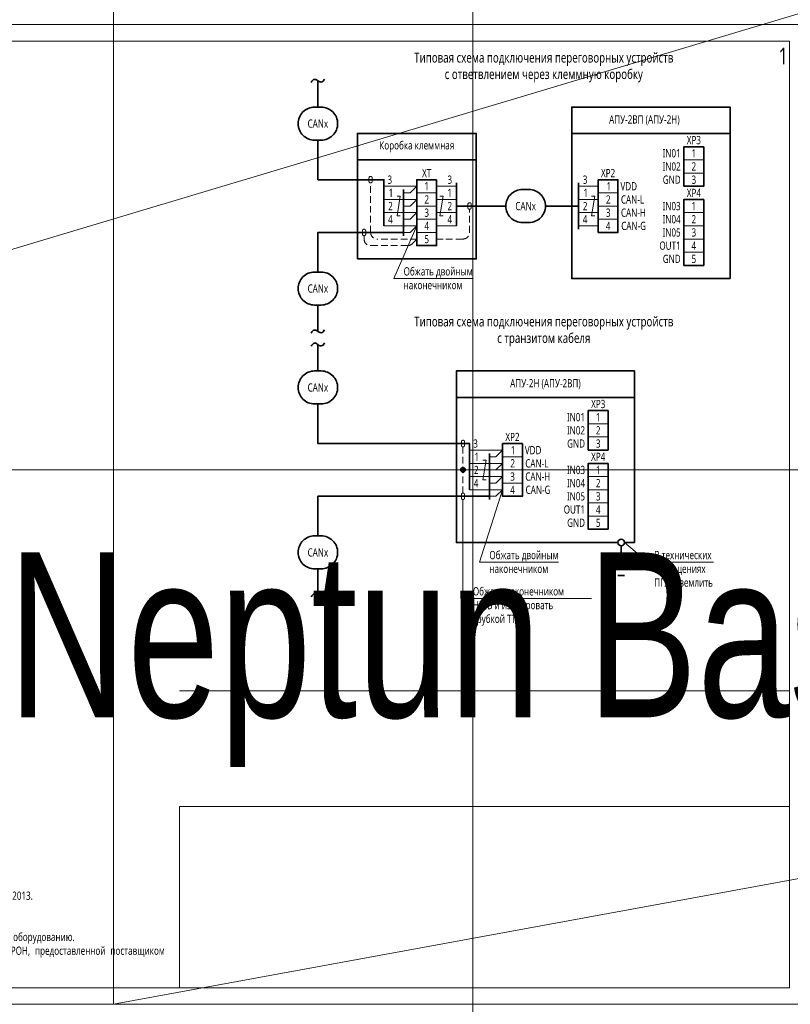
# Model space of a CAD drawing. Header units: millimetres. Extents: x -1173 to 6733, y -4591 to 345.
# Tile 56 of 93: x 182 to 415, y -600 to -302. Entities that reach past the tile are written whole.
import ezdxf
from ezdxf.enums import TextEntityAlignment as Align

# ---------------------------------------------------------------- set-up
doc = ezdxf.new("R2018")
doc.units = ezdxf.units.MM
doc.set_wipeout_variables(frame=1)
doc.linetypes.add('JIS_02_2.0', pattern=[3, 2, -1])
doc.layers.get('0').update_dxf_attribs({"lineweight": 15})
doc.layers.get('Defpoints').update_dxf_attribs({"color": 252, "lineweight": 15})
for name, color, linetype, lineweight in [('AK_Drawing', 7, 'Continuous', 35), ('AK_Drawing_Thin', 7, 'Continuous', 15), ('AK_Equipment', 7, 'Continuous', 35), ('AK_Multy_Wire', 7, 'Continuous', 35), ('AK_Wire', 7, 'Continuous', 15), ('AK_Wire_Number', 7, 'Continuous', 15), ('АК_Текст', 7, 'Continuous', 15)]:
    doc.layers.add(name, color=color, linetype=linetype, lineweight=lineweight)
doc.layers.add('UNPLOTTED', color=2, linetype='Continuous', lineweight=15, plot=False)
doc.styles.get("Standard").update_dxf_attribs({"font": 'arial.ttf'})
doc.styles.add('Trebuchet MS', font='trebuc.ttf', dxfattribs={"width": 0.75})

# ---------------------------------------------------------------- blocks, each defined once
blk = doc.blocks.new('*U8')
at = {"insert": (-100, -12.42), "char_height": 2.5, "width": 200, "attachment_point": 7, "style": 'Trebuchet MS'}
blk.add_mtext('\\pxqj;Примечания:\\P\\pi-2,l3,t3;1.^IПриборы и аппаратура КИПиА показаны условно. Буквенные обозначения приняты согласно ГОСТ 2.710-81, ГОСТ 21.208-2013.\\P2.^IПроектные длины кабелей и труб согласно таблице соединений внешних проводок.\\P3.^IТиповые схемы подключения приведены в конце настоящего документа.\\P4.^IПодключение кабелей вести в соответствии с документацией, прилагаемой комплектно к фактически смонтированному оборудованию.\\P5.^IСхема разработана на основании технико-коммерческого предложения на нетиповые шкафы управления МЕГАТРОН, предоставленной поставщиком оборудования ООО фирма "ВОДОКОМФОРТ", и может не соответствовать конечной поставке.', dxfattribs=at)
blk = doc.blocks.new('*U9')
at = {"layer": 'AK_Drawing', "color": 0, "linetype": 'ByBlock', "lineweight": -2, "transparency": 16777216}
blk.add_blockref('*U8', (0, -600), dxfattribs=at)
blk = doc.blocks.new('*U13')
blk.add_lwpolyline([(-1, 5), (1, 5, -0.414214), (6, 0), (6, 0, -0.414214), (1, -5), (-1, -5, -0.414214), (-6, 0), (-6, 0, -0.414214)], format="xyb", close=True)
at = {"style": 'Trebuchet MS', "width": 0.75}
blk.add_attdef('CA_CIRCUIT_NUMBER', text='', height=2.5, dxfattribs=at).set_placement((0, 0), align=Align.MIDDLE_CENTER)
at = {"lineweight": 30, "width": 0.75, "flags": 1}
blk.add_attdef('CA_CABLE_TYPE', text='', height=2.5, rotation=90, dxfattribs=at).set_placement((0, -22), align=Align.BOTTOM_CENTER)
at = {"style": 'Trebuchet MS', "width": 0.75}
blk.add_attdef('LENGTH', text='', height=2.5, rotation=90, dxfattribs=at).set_placement((2, -21.82), align=Align.MIDDLE_CENTER)
at = {"layer": 'UNPLOTTED', "style": 'Trebuchet MS', "width": 0.75}
for tag, p in [('LOAD_NAME', (0, 4)), ('PANEL_NAME', (0, -4))]:
    blk.add_attdef(tag, text='', height=1, dxfattribs=at).set_placement(p, align=Align.MIDDLE_CENTER)
blk = doc.blocks.new('*U17')
blk.add_lwpolyline([(-1, 5), (1, 5, -0.414214), (6, 0), (6, 0, -0.414214), (1, -5), (-1, -5, -0.414214), (-6, 0), (-6, 0, -0.414214)], format="xyb", close=True)
at = {"style": 'Trebuchet MS', "width": 0.75}
blk.add_attdef('CA_CIRCUIT_NUMBER', text='', height=2.5, dxfattribs=at).set_placement((0, 0), align=Align.MIDDLE_CENTER)
at = {"lineweight": 30, "width": 0.75, "flags": 1}
blk.add_attdef('CA_CABLE_TYPE', text='', height=2.5, rotation=90, dxfattribs=at).set_placement((0, -22), align=Align.BOTTOM_CENTER)
at = {"style": 'Trebuchet MS', "width": 0.75}
blk.add_attdef('LENGTH', text='', height=2.5, rotation=90, dxfattribs=at).set_placement((2, -21.82), align=Align.MIDDLE_CENTER)
at = {"layer": 'UNPLOTTED', "style": 'Trebuchet MS', "width": 0.75}
for tag, p in [('LOAD_NAME', (0, 4)), ('PANEL_NAME', (0, -4))]:
    blk.add_attdef(tag, text='', height=1, dxfattribs=at).set_placement(p, align=Align.MIDDLE_CENTER)
blk = doc.blocks.new('*U223')
blk.add_wipeout([(0, 0), (0, 6), (16, 6), (16, 0)])
blk.add_lwpolyline([(0, 0), (16, 0), (16, 6), (0, 6)], close=True)
at = {"lineweight": -2}
for points in [[(4, 0), (8, 0), (8, 6), (4, 6)], [(8, 0), (12, 0), (12, 6), (8, 6)], [(12, 0), (16, 0), (16, 6), (12, 6)]]:
    blk.add_lwpolyline(points, close=True, dxfattribs=at)
at = {"style": 'Trebuchet MS', "width": 0.75, "flags": 12}
for tag, p in [('TERM01', (2, 3.22)), ('TERM02', (6, 3.06)), ('TERM03', (10, 3.03)), ('TERM04', (14, 3.02))]:
    blk.add_attdef(tag, text='', height=2.5, rotation=90, dxfattribs=at).set_placement(p, align=Align.MIDDLE_CENTER)
for tag, p in [('NOTE01', (2, 7)), ('NOTE02', (6, 7)), ('NOTE03', (10, 7)), ('NOTE04', (14, 7))]:
    blk.add_attdef(tag, text='', height=2.5, rotation=90, dxfattribs=at).set_placement(p, align=Align.MIDDLE_RIGHT)
at = {"style": 'Trebuchet MS', "width": 0.75}
blk.add_attdef('TAG1', text='', height=2.5, rotation=90, dxfattribs=at).set_placement((-2, 3), align=Align.MIDDLE_CENTER)
blk = doc.blocks.new('*U224')
blk.add_wipeout([(0, 0), (0, -6), (12, -6), (12, 0)])
blk.add_lwpolyline([(0, 0), (12, 0), (12, -6), (0, -6)], close=True)
at = {"lineweight": -2}
for points in [[(4, 0), (8, 0), (8, -6), (4, -6)], [(8, 0), (12, 0), (12, -6), (8, -6)]]:
    blk.add_lwpolyline(points, close=True, dxfattribs=at)
at = {"style": 'Trebuchet MS', "width": 0.75, "flags": 12}
for tag, p in [('TERM01', (2, -3)), ('TERM02', (6, -3)), ('TERM03', (10, -3))]:
    blk.add_attdef(tag, text='', height=2.5, rotation=90, dxfattribs=at).set_placement(p, align=Align.MIDDLE_CENTER)
at = {"style": 'Trebuchet MS', "width": 0.75}
blk.add_attdef('TAG1', text='', height=2.5, rotation=90, dxfattribs=at).set_placement((-2, -3), align=Align.MIDDLE_CENTER)
at = {"style": 'Trebuchet MS', "width": 0.75, "flags": 12}
for tag, p in [('NOTE01', (2, -7)), ('NOTE02', (6, -7)), ('NOTE03', (10, -7))]:
    blk.add_attdef(tag, text='', height=2.5, rotation=90, dxfattribs=at).set_placement(p, align=Align.MIDDLE_RIGHT)
blk = doc.blocks.new('*U222')
blk.add_wipeout([(0, 0), (0, -6), (20, -6), (20, 0)])
blk.add_lwpolyline([(0, 0), (20, 0), (20, -6), (0, -6)], close=True)
at = {"lineweight": -2}
for points in [[(4, 0), (8, 0), (8, -6), (4, -6)], [(8, 0), (12, 0), (12, -6), (8, -6)], [(12, 0), (16, 0), (16, -6), (12, -6)], [(16, 0), (20, 0), (20, -6), (16, -6)]]:
    blk.add_lwpolyline(points, close=True, dxfattribs=at)
at = {"style": 'Trebuchet MS', "width": 0.75, "flags": 12}
for tag, p in [('TERM01', (2, -3)), ('TERM02', (6, -3)), ('TERM03', (10, -3)), ('TERM04', (14, -3)), ('TERM05', (18, -3))]:
    blk.add_attdef(tag, text='', height=2.5, rotation=90, dxfattribs=at).set_placement(p, align=Align.MIDDLE_CENTER)
at = {"style": 'Trebuchet MS', "width": 0.75}
blk.add_attdef('TAG1', text='', height=2.5, rotation=90, dxfattribs=at).set_placement((-2, -3), align=Align.MIDDLE_CENTER)
at = {"style": 'Trebuchet MS', "width": 0.75, "flags": 12}
for tag, p in [('NOTE01', (2, -7)), ('NOTE02', (6, -7)), ('NOTE03', (10, -7)), ('NOTE04', (14, -7)), ('NOTE05', (18, -7))]:
    blk.add_attdef(tag, text='', height=2.5, rotation=90, dxfattribs=at).set_placement(p, align=Align.MIDDLE_RIGHT)
blk = doc.blocks.new('*U14')
blk.add_lwpolyline([(-1, 5), (1, 5, -0.414214), (6, 0), (6, 0, -0.414214), (1, -5), (-1, -5, -0.414214), (-6, 0), (-6, 0, -0.414214)], format="xyb", close=True)
at = {"lineweight": 30, "width": 0.75, "flags": 1}
blk.add_attdef('CA_CABLE_TYPE', text='', height=2.5, rotation=90, dxfattribs=at).set_placement((-25, 0), align=Align.BOTTOM_CENTER)
at = {"style": 'Trebuchet MS', "width": 0.75}
blk.add_attdef('LENGTH', text='', height=2.5, rotation=90, dxfattribs=at).set_placement((-23, 0.18), align=Align.MIDDLE_CENTER)
blk.add_attdef('CA_CIRCUIT_NUMBER', text='', height=2.5, dxfattribs=at).set_placement((0, 0), align=Align.MIDDLE_CENTER)
at = {"layer": 'UNPLOTTED', "style": 'Trebuchet MS', "width": 0.75}
for tag, p in [('LOAD_NAME', (0, 4)), ('PANEL_NAME', (0, -4))]:
    blk.add_attdef(tag, text='', height=1, dxfattribs=at).set_placement(p, align=Align.MIDDLE_CENTER)
blk = doc.blocks.new('*U16')
blk.add_lwpolyline([(-1, 5), (1, 5, -0.414214), (6, 0), (6, 0, -0.414214), (1, -5), (-1, -5, -0.414214), (-6, 0), (-6, 0, -0.414214)], format="xyb", close=True)
at = {"style": 'Trebuchet MS', "width": 0.75}
blk.add_attdef('CA_CIRCUIT_NUMBER', text='', height=2.5, dxfattribs=at).set_placement((0, 0), align=Align.MIDDLE_CENTER)
at = {"lineweight": 30, "width": 0.75, "flags": 1}
blk.add_attdef('CA_CABLE_TYPE', text='', height=2.5, rotation=90, dxfattribs=at).set_placement((0, -22), align=Align.BOTTOM_CENTER)
at = {"style": 'Trebuchet MS', "width": 0.75}
blk.add_attdef('LENGTH', text='', height=2.5, rotation=90, dxfattribs=at).set_placement((2, -21.82), align=Align.MIDDLE_CENTER)
at = {"layer": 'UNPLOTTED', "style": 'Trebuchet MS', "width": 0.75}
for tag, p in [('LOAD_NAME', (0, 4)), ('PANEL_NAME', (0, -4))]:
    blk.add_attdef(tag, text='', height=1, dxfattribs=at).set_placement(p, align=Align.MIDDLE_CENTER)
blk = doc.blocks.new('*U15')
blk.add_lwpolyline([(-1, 5), (1, 5, -0.414214), (6, 0), (6, 0, -0.414214), (1, -5), (-1, -5, -0.414214), (-6, 0), (-6, 0, -0.414214)], format="xyb", close=True)
at = {"style": 'Trebuchet MS', "width": 0.75}
blk.add_attdef('CA_CIRCUIT_NUMBER', text='', height=2.5, dxfattribs=at).set_placement((0, 0), align=Align.MIDDLE_CENTER)
at = {"lineweight": 30, "width": 0.75, "flags": 1}
blk.add_attdef('CA_CABLE_TYPE', text='', height=2.5, rotation=90, dxfattribs=at).set_placement((0, -22), align=Align.BOTTOM_CENTER)
at = {"style": 'Trebuchet MS', "width": 0.75}
blk.add_attdef('LENGTH', text='', height=2.5, rotation=90, dxfattribs=at).set_placement((2, -21.82), align=Align.MIDDLE_CENTER)
at = {"layer": 'UNPLOTTED', "style": 'Trebuchet MS', "width": 0.75}
for tag, p in [('LOAD_NAME', (0, 4)), ('PANEL_NAME', (0, -4))]:
    blk.add_attdef(tag, text='', height=1, dxfattribs=at).set_placement(p, align=Align.MIDDLE_CENTER)
blk = doc.blocks.new('*U68')
at = {"style": 'Trebuchet MS', "width": 0.75}
blk.add_attdef('TAG1', text='', height=2.5, dxfattribs=at).set_placement((1, 2), align=Align.MIDDLE_LEFT)
for tag, flags, p in [('NAME', 9, (-1, 0)), ('TYPE', 9, (-1, -3)), ('ASSYCODE', 9, (-1, -6)), ('MFG', 9, (-1, -9)), ('MESUREMENT_UNITS', 9, (-1, -13.44)), ('WEIGHT', 9, (-1, -18)), ('COUNT', 9, (-1, -16.98)), ('SORTING_SECTION', 9, (-1, -22.98)), ('XREF', 1, (-1, -24))]:
    blk.add_attdef(tag, text='', height=2, dxfattribs=dict(at, flags=flags)).set_placement(p, align=Align.RIGHT)
at = {"lineweight": 30, "width": 0.75, "flags": 104}
blk.add_attdef('CATDESC', text='', height=2.5, dxfattribs=at).set_placement((136, -26), align=Align.MIDDLE_RIGHT)
at = {"layer": 'UNPLOTTED', "style": 'Trebuchet MS', "width": 0.75, "flags": 8}
for tag, p in [('DESC1', (1, -3)), ('DESC2', (1, -5)), ('DESC3', (1, -7)), ('FAMILY', (1, -13.73)), ('SYSTEM_NAME', (1, -17.99)), ('POSITION_N', (1, -15.99))]:
    blk.add_attdef(tag, p, '', height=1, dxfattribs=at)
blk = doc.blocks.new('WDDOT')
for radius in [0.7, 0.5, 0.3, 0.1]:
    blk.add_circle((0, 0), radius)
blk = doc.blocks.new('*U50')
at = {"layer": 'AK_Drawing_Thin', "linetype": 'JIS_02_2.0'}
blk.add_lwpolyline([(1, 0, -0.414214), (0.5, -0.5), (-0.5, -0.5, -0.414214), (-1, 0, -0.414214), (-0.5, 0.5), (0.5, 0.5, -0.414214), (1, 0), (15, 0, -0.414214), (15.5, 0.5), (16.5, 0.5, -0.414214), (17, 0, -0.414214), (16.5, -0.5), (15.5, -0.5, -0.414214), (15, 0)], format="xyb", dxfattribs=at)
at = {"layer": 'AK_Drawing'}
blk.add_blockref('WDDOT', (8, 0), dxfattribs=at)
blk = doc.blocks.new('*U1')
at = {"layer": 'UNPLOTTED'}
blk.add_line((0, 90), (-185, 90), dxfattribs=at)
for points in [[(0, 0), (-395, 0), (-395, 287), (0, 287)], [(-185, 55), (0, 55), (0, 0), (-185, 0)]]:
    blk.add_lwpolyline(points, close=True, dxfattribs=at)
blk = doc.blocks.new('*U3')
at = {"layer": 'Defpoints', "style": 'Trebuchet MS', "width": 0.75}
blk.add_attdef('ЛИСТ', text='', height=5, dxfattribs=at).set_placement((-0.5, -2), align=Align.TOP_RIGHT)

msp = doc.modelspace()

# ---------------------------------------------------------------- linework, layer by layer
at = {"lineweight": 35}
for p, q in [((364, -461), (364, -466)), ((360, -466), (368, -466)), ((361.5, -468), (366.5, -468)), ((363, -470), (365, -470))]:
    msp.add_line(p, q, dxfattribs=at)
msp.add_circle((364, -460), 1, dxfattribs=at)
at = {"layer": 'AK_Drawing_Thin', "lineweight": 15}
for points in [[(328, -444), (321, -466), (345, -466)], [(316, -447), (316, -477), (355, -477)], [(365, -460), (372, -466), (392, -466)]]:
    msp.add_lwpolyline(points, dxfattribs=at)
at = {"layer": 'AK_Equipment'}
for points in [[(284, -344), (284, -336), (320, -336), (320, -344)], [(314, -416), (314, -408), (368, -408), (368, -416)]]:
    msp.add_lwpolyline(points, close=True, dxfattribs=at)
msp.add_lwpolyline([(365, -460), (368, -460), (368, -408), (314, -408), (314, -460), (363, -460)], dxfattribs=at)
at = {"layer": 'AK_Multy_Wire'}
for p, q in [((298, -367), (298, -353)), ((324, -447), (324, -433))]:
    msp.add_line(p, q, dxfattribs=at)
for points in [[(270, -320.5, -0.110619), (270.45, -319.85, -0.327238), (271.63, -319.71, -0.067319), (272, -320, 0.057317), (272.38, -320.27, 0.329466), (273.56, -320.13, 0.097474), (274, -319.5, 3.812519)], [(270, -396.5, -0.110619), (270.45, -395.85, -0.327238), (271.63, -395.71, -0.067319), (272, -396, 0.057317), (272.38, -396.27, 0.329466), (273.56, -396.13, 0.097474), (274, -395.5, 3.812519)], [(270, -400.5, -0.110619), (270.45, -399.85, -0.327238), (271.63, -399.71, -0.067319), (272, -400, 0.057317), (272.38, -400.27, 0.329466), (273.56, -400.13, 0.097474), (274, -399.5, 3.812519)], [(270, -476.5, -0.110619), (270.45, -475.85, -0.327238), (271.63, -475.71, -0.067319), (272, -476, 0.057317), (272.38, -476.27, 0.329466), (273.56, -476.13, 0.097474), (274, -475.5, 3.812519)]]:
    msp.add_lwpolyline(points, format="xyb", dxfattribs=at)
for points in [[(272, -328), (272, -320)], [(284, -350), (272, -350), (272, -338)], [(292, -364), (292, -350), (284, -350)], [(314, -364), (314, -351)], [(351, -365), (351, -351)], [(314, -358), (329, -358)], [(341, -358), (351, -358)], [(272, -378), (272, -366), (284, -366)], [(284, -366), (298, -366)], [(272, -396), (272, -388)], [(272, -408), (272, -400)], [(314, -430), (272, -430), (272, -418)], [(318, -444), (318, -430), (314, -430)], [(272, -458), (272, -446), (314, -446)], [(314, -446), (324, -446)], [(272, -476), (272, -468)]]:
    msp.add_lwpolyline(points, dxfattribs=at)
at = {"layer": 'AK_Wire'}
for points in [[(296, -355), (297, -355), (296, -361), (297, -361)], [(322, -435), (323, -435), (322, -441), (323, -441)]]:
    msp.add_lwpolyline(points, dxfattribs=at)
at = {"layer": 'UNPLOTTED', "color": 2, "true_color": 0xf1eb1f}
msp.add_xline((319, -2043), (0, 1), dxfattribs=at)

# ---------------------------------------------------------------- block references
at = {"layer": 'AK_Drawing'}
msp.add_blockref('*U9', (125, 22.42), dxfattribs=at)
at = {"layer": 'AK_Drawing', "rotation": 270}
msp.add_blockref('*U50', (316, -430), dxfattribs=at)
at = {"layer": 'AK_Drawing_Thin'}
msp.add_blockref('*U3', (415, -308), dxfattribs=at).add_auto_attribs({'ЛИСТ': '1'})
at = {"layer": 'AK_Equipment'}
ref = msp.add_blockref('*U68', (42, -437), dxfattribs=at)
lines = msp.add_mtext('\\W0.7500;Neptun Base Special Edition', dxfattribs={"layer": '0', "insert": (178, -463), "char_height": 50, "attachment_point": 1})
ref.add_attrib('CATDESC', '', (178, -463), dxfattribs={"flags": 104}).embed_mtext(lines)
at = {"layer": 'AK_Multy_Wire', "ltscale": 10}
for name, p in [('*U16', (272, -333)), ('*U15', (272, -383)), ('*U13', (272, -413)), ('*U17', (272, -463))]:
    msp.add_blockref(name, p, dxfattribs=at).add_auto_attribs({'CA_CIRCUIT_NUMBER': 'CANx'})
ref = msp.add_blockref('*U14', (335, -358), dxfattribs=at)
lines = msp.add_mtext('\\W0.7500;', dxfattribs={"layer": '0', "insert": (310, -358), "char_height": 40, "attachment_point": 1})
ref.add_attrib('CA_CABLE_TYPE', '', (310, -358), dxfattribs={"flags": 104}).embed_mtext(lines)
ref.add_attrib('CA_CIRCUIT_NUMBER', 'CANx', dxfattribs={"layer": '0', "height": 2.5, "style": 'Trebuchet MS', "width": 0.75}).set_placement((335, -358), align=Align.MIDDLE_CENTER)

# ---------------------------------------------------------------- texts
at = {"layer": 'AK_Equipment', "char_height": 2.5, "attachment_point": 5, "style": 'Trebuchet MS'}
for s, insert, width in [('АПУ-2ВП (АПУ-2Н)', (371, -332), 52), ('Коробка клеммная', (302, -340), 36), ('АПУ-2Н (АПУ-2ВП)', (341, -412), 54)]:
    msp.add_mtext(s, dxfattribs=dict(at, insert=insert, width=width))
at = {"layer": 'AK_Wire_Number', "style": 'Trebuchet MS', "width": 0.75}
for s, p in [('3', (293.81, -352)), ('3', (312, -352)), ('3', (353.03, -352)), ('1', (294.16, -356)), ('1', (312, -356)), ('1', (353.22, -356)), ('2', (294.03, -360)), ('2', (312, -360)), ('2', (353.06, -360)), ('4', (293.99, -364)), ('4', (312, -364)), ('4', (353.02, -364)), ('3', (319.81, -432)), ('1', (320.16, -436)), ('2', (320.03, -440)), ('4', (319.99, -444))]:
    msp.add_text(s, height=2.5, dxfattribs=at).set_placement(p, align=Align.BOTTOM_CENTER)
at = {"layer": 'АК_Текст', "lineweight": 15, "char_height": 3, "width": 113, "attachment_point": 5, "style": 'Trebuchet MS'}
for s, insert in [('Типовая схема подключения переговорных устройств\\Pс ответвлением через клеммную коробку', (340.5, -316)), ('Типовая схема подключения переговорных устройств\\Pс транзитом кабеля', (340.5, -396))]:
    msp.add_mtext(s, dxfattribs=dict(at, insert=insert))
at = {"layer": 'АК_Текст', "char_height": 2.5, "attachment_point": 1, "style": 'Trebuchet MS'}
for s, insert, width in [('{\\C7;Обжать двойным наконечником}', (298, -376.55), 30), ('{\\C7;Обжать двойным наконечником}', (324, -462.55), 30), ('В технических\\Pпомещениях ПГУ заземлить', (374, -462.55), 20), ('{\\C7;Обжать наконечником НШВ и изолировать трубкой ТТУ}', (319, -473.55), 33)]:
    msp.add_mtext(s, dxfattribs=dict(at, insert=insert, width=width))

# ---------------------------------------------------------------- next in the draw order: block references
at = {"layer": 'AK_Equipment', "lineweight": 15}
ref = msp.add_blockref('*U224', (389, -340), dxfattribs=dict(at, rotation=270.0000000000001))
ref.add_attrib('TAG1', 'XP3', dxfattribs={"layer": '0', "height": 2.5, "style": 'Trebuchet MS', "width": 0.75}).set_placement((386, -338), align=Align.MIDDLE_CENTER)
ref.add_attrib('TERM01', '1', dxfattribs={"layer": '0', "height": 2.5, "style": 'Trebuchet MS', "width": 0.75}).set_placement((386, -342), align=Align.MIDDLE_CENTER)
ref.add_attrib('TERM02', '2', dxfattribs={"layer": '0', "height": 2.5, "style": 'Trebuchet MS', "width": 0.75}).set_placement((386, -346), align=Align.MIDDLE_CENTER)
ref.add_attrib('TERM03', '3', dxfattribs={"layer": '0', "height": 2.5, "style": 'Trebuchet MS', "width": 0.75}).set_placement((386, -350), align=Align.MIDDLE_CENTER)
ref.add_attrib('NOTE01', 'IN01', dxfattribs={"layer": '0', "height": 2.5, "style": 'Trebuchet MS', "width": 0.75}).set_placement((382, -342), align=Align.MIDDLE_RIGHT)
ref.add_attrib('NOTE02', 'IN02', dxfattribs={"layer": '0', "height": 2.5, "style": 'Trebuchet MS', "width": 0.75}).set_placement((382, -346), align=Align.MIDDLE_RIGHT)
ref.add_attrib('NOTE03', 'GND', dxfattribs={"layer": '0', "height": 2.5, "style": 'Trebuchet MS', "width": 0.75}).set_placement((382, -350), align=Align.MIDDLE_RIGHT)
ref = msp.add_blockref('*U222', (308, -350), dxfattribs=dict(at, rotation=270.0000000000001))
ref.add_attrib('TAG1', 'XT', dxfattribs={"layer": '0', "height": 2.5, "style": 'Trebuchet MS', "width": 0.75}).set_placement((305, -348), align=Align.MIDDLE_CENTER)
ref.add_attrib('TERM01', '1', dxfattribs={"layer": '0', "height": 2.5, "style": 'Trebuchet MS', "width": 0.75}).set_placement((305, -352), align=Align.MIDDLE_CENTER)
ref.add_attrib('TERM02', '2', dxfattribs={"layer": '0', "height": 2.5, "style": 'Trebuchet MS', "width": 0.75}).set_placement((305, -356), align=Align.MIDDLE_CENTER)
ref.add_attrib('TERM03', '3', dxfattribs={"layer": '0', "height": 2.5, "style": 'Trebuchet MS', "width": 0.75}).set_placement((305, -360), align=Align.MIDDLE_CENTER)
ref.add_attrib('TERM04', '4', dxfattribs={"layer": '0', "height": 2.5, "style": 'Trebuchet MS', "width": 0.75}).set_placement((305, -364), align=Align.MIDDLE_CENTER)
ref.add_attrib('TERM05', '5', dxfattribs={"layer": '0', "height": 2.5, "style": 'Trebuchet MS', "width": 0.75}).set_placement((305, -368), align=Align.MIDDLE_CENTER)
ref = msp.add_blockref('*U223', (357, -350), dxfattribs=dict(at, rotation=270.0000000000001))
ref.add_attrib('TAG1', 'XP2', dxfattribs={"layer": '0', "height": 2.5, "style": 'Trebuchet MS', "width": 0.75}).set_placement((360, -348), align=Align.MIDDLE_CENTER)
ref.add_attrib('TERM01', '1', dxfattribs={"layer": '0', "height": 2.5, "style": 'Trebuchet MS', "width": 0.75}).set_placement((360.22, -352), align=Align.MIDDLE_CENTER)
ref.add_attrib('TERM02', '2', dxfattribs={"layer": '0', "height": 2.5, "style": 'Trebuchet MS', "width": 0.75}).set_placement((360.06, -356), align=Align.MIDDLE_CENTER)
ref.add_attrib('TERM03', '3', dxfattribs={"layer": '0', "height": 2.5, "style": 'Trebuchet MS', "width": 0.75}).set_placement((360.03, -360), align=Align.MIDDLE_CENTER)
ref.add_attrib('TERM04', '4', dxfattribs={"layer": '0', "height": 2.5, "style": 'Trebuchet MS', "width": 0.75}).set_placement((360.02, -364), align=Align.MIDDLE_CENTER)
ref.add_attrib('NOTE01', 'VDD', dxfattribs={"layer": '0', "height": 2.5, "style": 'Trebuchet MS', "width": 0.75}).set_placement((368.78, -352), align=Align.MIDDLE_RIGHT)
ref.add_attrib('NOTE02', 'CAN-L', dxfattribs={"layer": '0', "height": 2.5, "style": 'Trebuchet MS', "width": 0.75}).set_placement((370.91, -356), align=Align.MIDDLE_RIGHT)
ref.add_attrib('NOTE03', 'CAN-H', dxfattribs={"layer": '0', "height": 2.5, "style": 'Trebuchet MS', "width": 0.75}).set_placement((371.45, -360), align=Align.MIDDLE_RIGHT)
ref.add_attrib('NOTE04', 'CAN-G', dxfattribs={"layer": '0', "height": 2.5, "style": 'Trebuchet MS', "width": 0.75}).set_placement((371.51, -364), align=Align.MIDDLE_RIGHT)
ref = msp.add_blockref('*U224', (360, -420), dxfattribs=dict(at, rotation=270.0000000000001))
ref.add_attrib('TAG1', 'XP3', dxfattribs={"layer": '0', "height": 2.5, "style": 'Trebuchet MS', "width": 0.75}).set_placement((357, -418), align=Align.MIDDLE_CENTER)
ref.add_attrib('TERM01', '1', dxfattribs={"layer": '0', "height": 2.5, "style": 'Trebuchet MS', "width": 0.75}).set_placement((357, -422), align=Align.MIDDLE_CENTER)
ref.add_attrib('TERM02', '2', dxfattribs={"layer": '0', "height": 2.5, "style": 'Trebuchet MS', "width": 0.75}).set_placement((357, -426), align=Align.MIDDLE_CENTER)
ref.add_attrib('TERM03', '3', dxfattribs={"layer": '0', "height": 2.5, "style": 'Trebuchet MS', "width": 0.75}).set_placement((357, -430), align=Align.MIDDLE_CENTER)
ref.add_attrib('NOTE01', 'IN01', dxfattribs={"layer": '0', "height": 2.5, "style": 'Trebuchet MS', "width": 0.75}).set_placement((353, -422), align=Align.MIDDLE_RIGHT)
ref.add_attrib('NOTE02', 'IN02', dxfattribs={"layer": '0', "height": 2.5, "style": 'Trebuchet MS', "width": 0.75}).set_placement((353, -426), align=Align.MIDDLE_RIGHT)
ref.add_attrib('NOTE03', 'GND', dxfattribs={"layer": '0', "height": 2.5, "style": 'Trebuchet MS', "width": 0.75}).set_placement((353, -430), align=Align.MIDDLE_RIGHT)
ref = msp.add_blockref('*U223', (328, -430), dxfattribs=dict(at, rotation=270.0000000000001))
ref.add_attrib('TAG1', 'XP2', dxfattribs={"layer": '0', "height": 2.5, "style": 'Trebuchet MS', "width": 0.75}).set_placement((331, -428), align=Align.MIDDLE_CENTER)
ref.add_attrib('TERM01', '1', dxfattribs={"layer": '0', "height": 2.5, "style": 'Trebuchet MS', "width": 0.75}).set_placement((331.22, -432), align=Align.MIDDLE_CENTER)
ref.add_attrib('TERM02', '2', dxfattribs={"layer": '0', "height": 2.5, "style": 'Trebuchet MS', "width": 0.75}).set_placement((331.06, -436), align=Align.MIDDLE_CENTER)
ref.add_attrib('TERM03', '3', dxfattribs={"layer": '0', "height": 2.5, "style": 'Trebuchet MS', "width": 0.75}).set_placement((331.03, -440), align=Align.MIDDLE_CENTER)
ref.add_attrib('TERM04', '4', dxfattribs={"layer": '0', "height": 2.5, "style": 'Trebuchet MS', "width": 0.75}).set_placement((331.02, -444), align=Align.MIDDLE_CENTER)
ref.add_attrib('NOTE01', 'VDD', dxfattribs={"layer": '0', "height": 2.5, "style": 'Trebuchet MS', "width": 0.75}).set_placement((339.78, -432), align=Align.MIDDLE_RIGHT)
ref.add_attrib('NOTE02', 'CAN-L', dxfattribs={"layer": '0', "height": 2.5, "style": 'Trebuchet MS', "width": 0.75}).set_placement((341.91, -436), align=Align.MIDDLE_RIGHT)
ref.add_attrib('NOTE03', 'CAN-H', dxfattribs={"layer": '0', "height": 2.5, "style": 'Trebuchet MS', "width": 0.75}).set_placement((342.45, -440), align=Align.MIDDLE_RIGHT)
ref.add_attrib('NOTE04', 'CAN-G', dxfattribs={"layer": '0', "height": 2.5, "style": 'Trebuchet MS', "width": 0.75}).set_placement((342.51, -444), align=Align.MIDDLE_RIGHT)

# ---------------------------------------------------------------- next in the draw order: linework, layer by layer
at = {"layer": 'AK_Drawing_Thin', "linetype": 'JIS_02_2.0'}
for points in [[(302, -368), (299.17, -368), (290, -368, -0.414214), (288, -366), (288, -351, 0.414214), (288.5, -350.5), (288.5, -349.5, 0.414214), (288, -349, 0.414214), (287.5, -349.5), (287.5, -350.5, 0.414214), (288, -351)], [(308, -368), (310.83, -368), (316, -368, 0.414214), (318, -366), (318, -359, -0.414214), (317.5, -358.5), (317.5, -357.5, -0.414214), (318, -357, -0.414214), (318.5, -357.5), (318.5, -358.5, -0.414214), (318, -359)], [(302, -368), (300.59, -369.41, -0.198912), (299.17, -370), (290, -370), (288, -370, -0.414214), (286, -368), (286, -367, 0.414214), (286.5, -366.5), (286.5, -365.5, 0.414214), (286, -365, 0.414214), (285.5, -365.5), (285.5, -366.5, 0.414214), (286, -367)]]:
    msp.add_lwpolyline(points, format="xyb", dxfattribs=at)
at = {"layer": 'AK_Drawing_Thin', "lineweight": 15}
msp.add_lwpolyline([(302, -364), (295, -380), (319, -380)], dxfattribs=at)
at = {"layer": 'AK_Equipment'}
for points in [[(349, -336), (349, -328), (397, -328), (397, -336)], [(284, -374), (284, -336), (320, -336), (320, -374)]]:
    msp.add_lwpolyline(points, close=True, dxfattribs=at)
at = {"layer": 'AK_Wire'}
for points in [[(298, -354), (300, -354), (302, -352), (292, -352)], [(308, -352), (314, -352)], [(357, -352), (351, -352)], [(309, -355), (310, -355), (309, -361), (310, -361)], [(355, -355), (356, -355), (355, -361), (356, -361)], [(298, -358), (300, -358), (302, -356), (292, -356)], [(308, -356), (314, -356)], [(357, -356), (351, -356)], [(298, -362), (300, -362), (302, -360), (292, -360)], [(308, -360), (314, -360)], [(357, -360), (351, -360)], [(298, -366), (300, -366), (302, -364), (292, -364)], [(308, -364), (314, -364)], [(357, -364), (351, -364)], [(324, -434), (326, -434), (328, -432), (318, -432)], [(324, -438), (326, -438), (328, -436), (318, -436)], [(324, -442), (326, -442), (328, -440), (318, -440)], [(324, -446), (326, -446), (328, -444), (318, -444)]]:
    msp.add_lwpolyline(points, dxfattribs=at)

# ---------------------------------------------------------------- next in the draw order: block references
at = {"layer": 'AK_Equipment', "lineweight": 15}
ref = msp.add_blockref('*U222', (389, -356), dxfattribs=dict(at, rotation=270.0000000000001))
ref.add_attrib('TAG1', 'XP4', dxfattribs={"layer": '0', "height": 2.5, "style": 'Trebuchet MS', "width": 0.75}).set_placement((386, -354), align=Align.MIDDLE_CENTER)
ref.add_attrib('TERM01', '1', dxfattribs={"layer": '0', "height": 2.5, "style": 'Trebuchet MS', "width": 0.75}).set_placement((386, -358), align=Align.MIDDLE_CENTER)
ref.add_attrib('TERM02', '2', dxfattribs={"layer": '0', "height": 2.5, "style": 'Trebuchet MS', "width": 0.75}).set_placement((386, -362), align=Align.MIDDLE_CENTER)
ref.add_attrib('TERM03', '3', dxfattribs={"layer": '0', "height": 2.5, "style": 'Trebuchet MS', "width": 0.75}).set_placement((386, -366), align=Align.MIDDLE_CENTER)
ref.add_attrib('TERM04', '4', dxfattribs={"layer": '0', "height": 2.5, "style": 'Trebuchet MS', "width": 0.75}).set_placement((386, -370), align=Align.MIDDLE_CENTER)
ref.add_attrib('TERM05', '5', dxfattribs={"layer": '0', "height": 2.5, "style": 'Trebuchet MS', "width": 0.75}).set_placement((386, -374), align=Align.MIDDLE_CENTER)
ref.add_attrib('NOTE01', 'IN03', dxfattribs={"layer": '0', "height": 2.5, "style": 'Trebuchet MS', "width": 0.75}).set_placement((382, -358), align=Align.MIDDLE_RIGHT)
ref.add_attrib('NOTE02', 'IN04', dxfattribs={"layer": '0', "height": 2.5, "style": 'Trebuchet MS', "width": 0.75}).set_placement((382, -362), align=Align.MIDDLE_RIGHT)
ref.add_attrib('NOTE03', 'IN05', dxfattribs={"layer": '0', "height": 2.5, "style": 'Trebuchet MS', "width": 0.75}).set_placement((382, -366), align=Align.MIDDLE_RIGHT)
ref.add_attrib('NOTE04', 'OUT1', dxfattribs={"layer": '0', "height": 2.5, "style": 'Trebuchet MS', "width": 0.75}).set_placement((382, -370), align=Align.MIDDLE_RIGHT)
ref.add_attrib('NOTE05', 'GND', dxfattribs={"layer": '0', "height": 2.5, "style": 'Trebuchet MS', "width": 0.75}).set_placement((382, -374), align=Align.MIDDLE_RIGHT)
ref = msp.add_blockref('*U222', (360, -436), dxfattribs=dict(at, rotation=270.0000000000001))
ref.add_attrib('TAG1', 'XP4', dxfattribs={"layer": '0', "height": 2.5, "style": 'Trebuchet MS', "width": 0.75}).set_placement((357, -434), align=Align.MIDDLE_CENTER)
ref.add_attrib('TERM01', '1', dxfattribs={"layer": '0', "height": 2.5, "style": 'Trebuchet MS', "width": 0.75}).set_placement((357, -438), align=Align.MIDDLE_CENTER)
ref.add_attrib('TERM02', '2', dxfattribs={"layer": '0', "height": 2.5, "style": 'Trebuchet MS', "width": 0.75}).set_placement((357, -442), align=Align.MIDDLE_CENTER)
ref.add_attrib('TERM03', '3', dxfattribs={"layer": '0', "height": 2.5, "style": 'Trebuchet MS', "width": 0.75}).set_placement((357, -446), align=Align.MIDDLE_CENTER)
ref.add_attrib('TERM04', '4', dxfattribs={"layer": '0', "height": 2.5, "style": 'Trebuchet MS', "width": 0.75}).set_placement((357, -450), align=Align.MIDDLE_CENTER)
ref.add_attrib('TERM05', '5', dxfattribs={"layer": '0', "height": 2.5, "style": 'Trebuchet MS', "width": 0.75}).set_placement((357, -454), align=Align.MIDDLE_CENTER)
ref.add_attrib('NOTE01', 'IN03', dxfattribs={"layer": '0', "height": 2.5, "style": 'Trebuchet MS', "width": 0.75}).set_placement((353, -438), align=Align.MIDDLE_RIGHT)
ref.add_attrib('NOTE02', 'IN04', dxfattribs={"layer": '0', "height": 2.5, "style": 'Trebuchet MS', "width": 0.75}).set_placement((353, -442), align=Align.MIDDLE_RIGHT)
ref.add_attrib('NOTE03', 'IN05', dxfattribs={"layer": '0', "height": 2.5, "style": 'Trebuchet MS', "width": 0.75}).set_placement((353, -446), align=Align.MIDDLE_RIGHT)
ref.add_attrib('NOTE04', 'OUT1', dxfattribs={"layer": '0', "height": 2.5, "style": 'Trebuchet MS', "width": 0.75}).set_placement((353, -450), align=Align.MIDDLE_RIGHT)
ref.add_attrib('NOTE05', 'GND', dxfattribs={"layer": '0', "height": 2.5, "style": 'Trebuchet MS', "width": 0.75}).set_placement((353, -454), align=Align.MIDDLE_RIGHT)

# ---------------------------------------------------------------- next in the draw order: linework, layer by layer
at = {"color": 3}
msp.add_lwpolyline([(-287, 43), (3067, 296), (-53, -147), (927, -147), (-44, -438), (1094, -438), (210, -600), (210, 345), (3172, -6)], dxfattribs=at)
at = {"layer": 'AK_Equipment'}
msp.add_lwpolyline([(397, -380), (397, -328), (349, -328), (349, -380)], close=True, dxfattribs=at)
at = {"layer": 'UNPLOTTED', "linetype": 'Continuous'}
msp.add_lwpolyline([(0, -600), (420, -600), (420, -303), (0, -303)], close=True, dxfattribs=at)

# ---------------------------------------------------------------- next in the draw order: block references
at = {"layer": 'UNPLOTTED'}
msp.add_blockref('*U1', (415, -595), dxfattribs=at)

doc.saveas('drawing.dxf')
